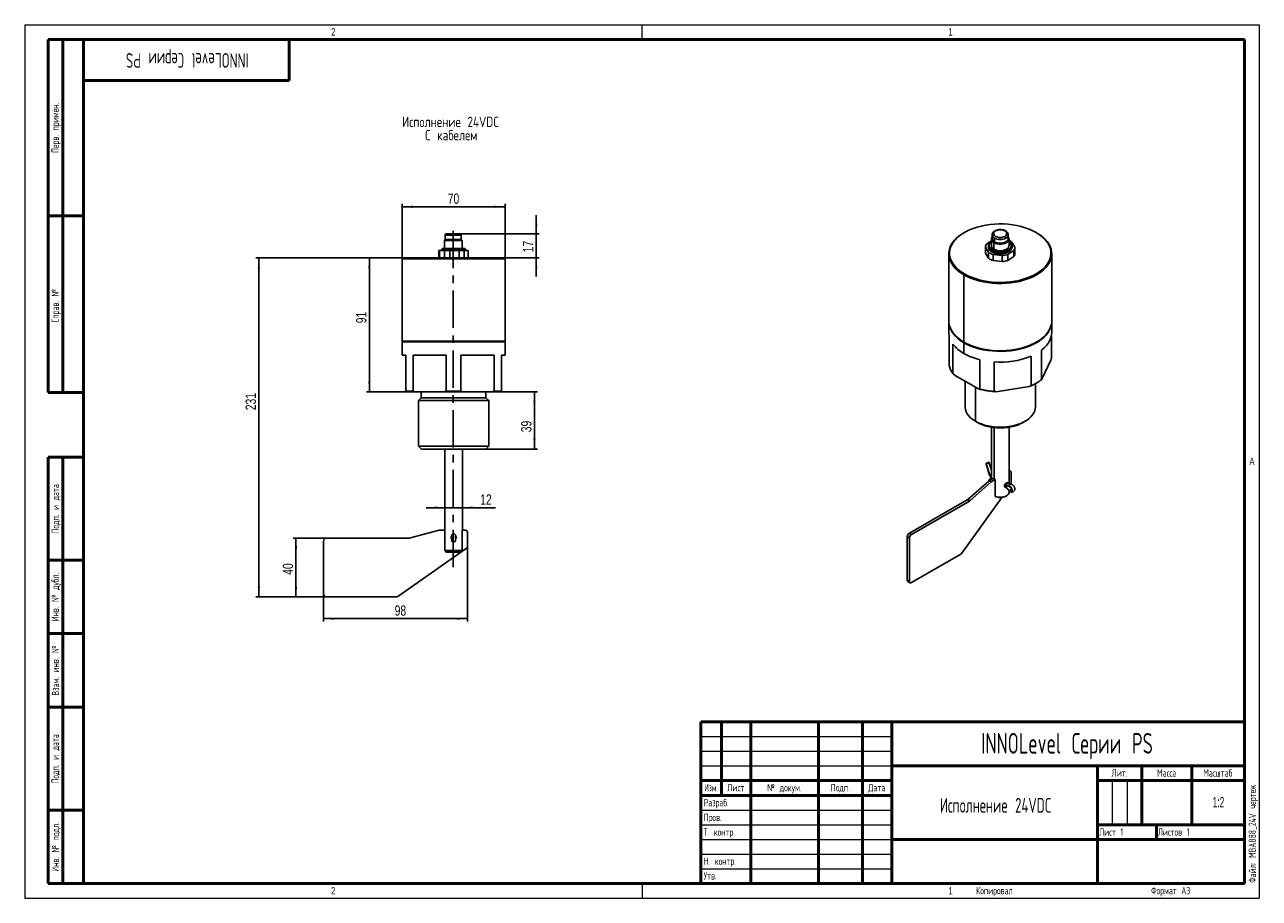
# Model space of a CAD drawing. Header units: millimetres. Extents: x 0 to 420, y 0 to 297.
import ezdxf

# ---------------------------------------------------------------- set-up
doc = ezdxf.new("R2010")
doc.units = ezdxf.units.MM
doc.linetypes.add('CENTERX2', pattern=[20.32, 12.7, -2.54, 2.54, -2.54])
doc.layers.add('ОСЕВЫЕ', color=7, linetype='Continuous')
doc.layers.add('ОСНОВНОЙ', color=7, linetype='Continuous', lineweight=25)
doc.styles.add('SLDTEXTSTYLE0', font='TXT', dxfattribs={"width": 0.75, "bigfont": 'bigfont'})
doc.styles.add('SLDTEXTSTYLE1', font='TXT', dxfattribs={"width": 0.605, "bigfont": 'bigfont'})
doc.styles.add('SLDTEXTSTYLE2', font='TXT', dxfattribs={"width": 0.620146, "bigfont": 'bigfont'})
doc.styles.add('SLDTEXTSTYLE3', font='TXT', dxfattribs={"width": 0.605})
doc.styles.add('SLDTEXTSTYLE4', font='TXT', dxfattribs={"width": 0.559127, "bigfont": 'bigfont'})
doc.styles.add('SLDTEXTSTYLE5', font='TXT', dxfattribs={"width": 0.75})
doc.dimstyles.new('SLDDIMSTYLE0', dxfattribs={"dimtxt": 3.5, "dimasz": 3.556, "dimexe": 0, "dimexo": 0.0625, "dimgap": 0.875, "dimtad": 1, "dimdec": 0, "dimlfac": 2, "dimrnd": 1e-09, "dimzin": 12, "dimdsep": 46, "dimtxsty": 'SLDTEXTSTYLE5', "dimsah": 1, "dimcen": 0.09, "dimadec": 0, "dimazin": 3, "dimtfac": 1, "dimtdec": 0, "dimtmove": 0, "dimatfit": 0, "dimfxl": 0, "dimfrac": 2, "dimtolj": 1, "dimtzin": 12, "dimarcsym": 0})
doc.dimstyles.new('SLDDIMSTYLE1', dxfattribs={"dimtxt": 3.5, "dimasz": 3.556, "dimexe": 0, "dimexo": 0.0625, "dimgap": 0.875, "dimtad": 1, "dimdec": 0, "dimlfac": 2, "dimrnd": 1e-09, "dimzin": 12, "dimdsep": 46, "dimtxsty": 'SLDTEXTSTYLE5', "dimsah": 1, "dimcen": 0.09, "dimadec": 0, "dimazin": 3, "dimtfac": 1, "dimtdec": 0, "dimtofl": 0, "dimtmove": 0, "dimatfit": 3, "dimfxl": 0, "dimfrac": 2, "dimtolj": 1, "dimtzin": 12, "dimarcsym": 0})

# ---------------------------------------------------------------- blocks, each defined once
blk = doc.blocks.new('SW_NOTE_0')
at = {"layer": 'ОСЕВЫЕ', "color": 0, "char_height": 3.5, "attachment_point": 2, "style": 'SLDTEXTSTYLE0'}
for s, insert in [('Исполнение 24VDC', (22.75, 4.51)), ('С кабелем', (22.99, -0.01))]:
    blk.add_mtext(s, dxfattribs=dict(at, insert=insert))
blk = doc.blocks.new('_D')
at = {"layer": 'ОСЕВЫЕ'}
for p, q in [((174.04, 225.94), (174.04, 232.29)), ((148.03, 225.94), (175.04, 225.94)), ((174.04, 225.94), (174.04, 217.69)), ((163.16, 217.69), (175.04, 217.69)), ((174.04, 217.69), (174.04, 211.34))]:
    blk.add_line(p, q, dxfattribs=at)
for points in [[(174.04, 225.94), (174.42, 229.49), (173.65, 229.49)], [(174.04, 217.69), (173.65, 214.13), (174.42, 214.13)]]:
    blk.add_solid(points, dxfattribs=at)
at = {"layer": 'ОСЕВЫЕ', "insert": (169.52, 219.6), "char_height": 3.5, "attachment_point": 1, "rotation": 90, "style": 'SLDTEXTSTYLE5'}
blk.add_mtext('17', dxfattribs=at)
blk = doc.blocks.new('_D_1')
at = {"layer": 'ОСЕВЫЕ'}
for p, q in [((128.66, 217.69), (116.26, 217.69)), ((117.26, 217.69), (117.26, 172.19)), ((132.77, 172.19), (116.26, 172.19))]:
    blk.add_line(p, q, dxfattribs=at)
for points in [[(117.26, 217.69), (116.88, 214.13), (117.64, 214.13)], [(117.26, 172.19), (117.64, 175.74), (116.88, 175.74)]]:
    blk.add_solid(points, dxfattribs=at)
at = {"layer": 'ОСЕВЫЕ', "insert": (112.75, 195.49), "char_height": 3.5, "attachment_point": 1, "rotation": 90, "style": 'SLDTEXTSTYLE5'}
blk.add_mtext('91', dxfattribs=at)
blk = doc.blocks.new('_D_2')
at = {"layer": 'ОСЕВЫЕ'}
for p, q in [((128.66, 217.69), (78.66, 217.69)), ((79.66, 217.69), (79.66, 102.44)), ((102.66, 102.44), (78.66, 102.44))]:
    blk.add_line(p, q, dxfattribs=at)
for points in [[(79.66, 217.69), (79.28, 214.13), (80.04, 214.13)], [(79.66, 102.44), (80.04, 105.99), (79.28, 105.99)]]:
    blk.add_solid(points, dxfattribs=at)
at = {"layer": 'ОСЕВЫЕ', "insert": (75.15, 165.94), "char_height": 3.5, "attachment_point": 1, "rotation": 90, "style": 'SLDTEXTSTYLE5'}
blk.add_mtext('231', dxfattribs=at)
blk = doc.blocks.new('_D_3')
at = {"layer": 'ОСЕВЫЕ'}
for p, q in [((159.05, 172.19), (174.41, 172.19)), ((173.41, 172.19), (173.41, 152.69)), ((156.86, 152.69), (174.41, 152.69))]:
    blk.add_line(p, q, dxfattribs=at)
for points in [[(173.41, 172.19), (173.03, 168.63), (173.79, 168.63)], [(173.41, 152.69), (173.79, 156.24), (173.03, 156.24)]]:
    blk.add_solid(points, dxfattribs=at)
at = {"layer": 'ОСЕВЫЕ', "insert": (168.9, 158.45), "char_height": 3.5, "attachment_point": 1, "rotation": 90, "style": 'SLDTEXTSTYLE5'}
blk.add_mtext('39', dxfattribs=at)
blk = doc.blocks.new('_D_4')
at = {"layer": 'ОСЕВЫЕ'}
for p, q in [((142.91, 132.8), (136.56, 132.8)), ((142.91, 132.8), (148.91, 132.8)), ((148.91, 132.8), (160.13, 132.8))]:
    blk.add_line(p, q, dxfattribs=at)
for points in [[(142.91, 132.8), (139.35, 133.18), (139.35, 132.42)], [(148.91, 132.8), (152.47, 132.42), (152.47, 133.18)]]:
    blk.add_solid(points, dxfattribs=at)
at = {"layer": 'ОСЕВЫЕ', "insert": (154.96, 137.31), "char_height": 3.5, "attachment_point": 1, "style": 'SLDTEXTSTYLE5'}
blk.add_mtext('12', dxfattribs=at)
blk = doc.blocks.new('_D_5')
at = {"layer": 'ОСЕВЫЕ'}
for p, q in [((102.66, 122.44), (91.29, 122.44)), ((92.29, 122.44), (92.29, 102.44)), ((102.66, 102.44), (91.29, 102.44))]:
    blk.add_line(p, q, dxfattribs=at)
for points in [[(92.29, 122.44), (91.91, 118.88), (92.67, 118.88)], [(92.29, 102.44), (92.67, 105.99), (91.91, 105.99)]]:
    blk.add_solid(points, dxfattribs=at)
at = {"layer": 'ОСЕВЫЕ', "insert": (87.78, 109.99), "char_height": 3.5, "attachment_point": 1, "rotation": 90, "style": 'SLDTEXTSTYLE5'}
blk.add_mtext('40', dxfattribs=at)
blk = doc.blocks.new('_D_6')
at = {"layer": 'ОСЕВЫЕ'}
for p, q in [((150.66, 119.71), (150.66, 94.07)), ((101.66, 103.44), (101.66, 94.07)), ((101.66, 95.07), (150.66, 95.07))]:
    blk.add_line(p, q, dxfattribs=at)
for points in [[(101.66, 95.07), (105.22, 94.69), (105.22, 95.45)], [(150.66, 95.07), (147.1, 95.45), (147.1, 94.69)]]:
    blk.add_solid(points, dxfattribs=at)
at = {"layer": 'ОСЕВЫЕ', "insert": (125.86, 99.58), "char_height": 3.5, "attachment_point": 1, "style": 'SLDTEXTSTYLE5'}
blk.add_mtext('98', dxfattribs=at)
blk = doc.blocks.new('_D_7')
at = {"layer": 'ОСЕВЫЕ'}
for p, q in [((128.41, 217.44), (128.41, 236.1)), ((163.41, 217.44), (163.41, 236.1)), ((128.41, 235.1), (163.41, 235.1))]:
    blk.add_line(p, q, dxfattribs=at)
for points in [[(128.41, 235.1), (131.97, 234.71), (131.97, 235.48)], [(163.41, 235.1), (159.85, 235.48), (159.85, 234.71)]]:
    blk.add_solid(points, dxfattribs=at)
at = {"layer": 'ОСЕВЫЕ', "insert": (143.92, 239.61), "char_height": 3.5, "attachment_point": 1, "style": 'SLDTEXTSTYLE5'}
blk.add_mtext('70', dxfattribs=at)

msp = doc.modelspace()

# ---------------------------------------------------------------- linework, layer by layer
at = {"color": 7, "linetype": 'Continuous', "lineweight": 18}
for p, q in [((0, 297), (420, 297)), ((0, 297), (0, 0)), ((420, 297), (420, 0)), ((230, 55), (295, 55)), ((230, 50), (295, 50)), ((230, 45), (295, 45)), ((370, 40), (370, 25)), ((375, 40), (375, 25)), ((230, 30), (295, 30)), ((230, 25), (295, 25)), ((230, 20), (295, 20)), ((230, 15), (295, 15)), ((230, 10), (295, 10)), ((0, 0), (420, 0))]:
    msp.add_line(p, q, dxfattribs=at)
at = {"color": 7, "linetype": 'Continuous', "lineweight": 50}
for p, q in [((8, 172), (8, 292)), ((20, 292), (8, 292)), ((8, 172), (8, 292)), ((13, 172), (13, 292)), ((13, 172), (13, 292)), ((20, 292), (20, 5)), ((415, 292), (20, 292)), ((20, 292), (20, 5)), ((90, 278), (90, 292)), ((415, 5), (415, 292)), ((20, 278), (90, 278)), ((8, 232), (20, 232)), ((8, 172), (20, 172)), ((8, 5), (8, 150)), ((8, 150), (20, 150)), ((13, 5), (13, 150)), ((20, 115), (8, 115)), ((20, 90), (8, 90)), ((20, 65), (8, 65)), ((230, 60), (415, 60)), ((230, 60), (230, 5)), ((237, 35), (237, 60)), ((247, 60), (247, 5)), ((270, 60), (270, 5)), ((285, 60), (285, 5)), ((295, 60), (295, 5)), ((295, 45), (415, 45)), ((365, 45), (365, 5)), ((380, 45), (380, 25)), ((397, 45), (397, 25)), ((230, 40), (295, 40)), ((365, 40), (415, 40)), ((230, 35), (295, 35)), ((8, 30), (20, 30)), ((365, 25), (415, 25)), ((385, 25), (385, 20)), ((295, 20), (415, 20)), ((8, 5), (20, 5)), ((20, 5), (415, 5))]:
    msp.add_line(p, q, dxfattribs=at)
at = {"color": 7, "linetype": 'Continuous', "lineweight": 25}
for p, q in [((20, 232), (8, 232)), ((143.03, 223.94), (142.78, 223.69)), ((142.78, 223.69), (148.78, 223.69)), ((142.78, 220.94), (142.78, 223.69)), ((143.03, 225.44), (145.78, 225.44)), ((143.03, 223.94), (143.03, 225.44)), ((148.53, 223.94), (143.03, 223.94)), ((145.78, 225.94), (143.53, 225.94)), ((148.03, 225.94), (145.78, 225.94)), ((145.78, 225.44), (145.78, 225.94)), ((145.78, 225.44), (148.53, 225.44)), ((148.53, 223.94), (148.53, 225.44)), ((148.53, 223.94), (148.78, 223.69)), ((148.78, 220.94), (148.78, 223.69)), ((319.67, 226.36), (319.5, 226.26)), ((328.85, 223.53), (327.26, 222.48)), ((328.85, 224.12), (328.85, 221.88)), ((329.1, 225.55), (329.1, 224.33)), ((329.91, 223.2), (329.73, 222.9)), ((329.73, 220.65), (329.73, 222.9)), ((329.91, 223.2), (329.91, 224.43)), ((334.6, 224.33), (334.6, 225.55)), ((334.85, 221.88), (334.85, 224.12)), ((336.87, 221.4), (335.86, 223.1)), ((344.07, 226.36), (344.25, 226.26)), ((140.91, 220.19), (140.91, 217.69)), ((141.1, 220.19), (140.91, 220.19)), ((141.1, 220.19), (141.1, 217.69)), ((141.1, 220.19), (142.84, 220.19)), ((142.16, 220.94), (141.91, 220.69)), ((141.91, 220.69), (141.91, 220.19)), ((141.91, 220.69), (141.92, 220.69)), ((142.17, 220.94), (141.92, 220.69)), ((141.92, 220.69), (149.91, 220.69)), ((141.92, 220.19), (141.92, 220.69)), ((142.17, 220.94), (142.16, 220.94)), ((149.66, 220.94), (142.17, 220.94)), ((142.84, 217.69), (142.84, 220.19)), ((144.68, 220.19), (142.84, 220.19)), ((144.68, 220.19), (144.68, 217.69)), ((144.68, 220.19), (147.8, 220.19)), ((147.8, 217.69), (147.8, 220.19)), ((149.49, 220.19), (147.8, 220.19)), ((149.49, 220.19), (149.49, 217.69)), ((149.49, 220.19), (150.86, 220.19)), ((149.91, 220.69), (149.66, 220.94)), ((149.91, 220.19), (149.91, 220.69)), ((150.86, 217.69), (150.86, 220.19)), ((150.91, 220.19), (150.86, 220.19)), ((150.91, 217.69), (150.91, 220.19)), ((314.37, 219.12), (314.37, 196.25)), ((326.87, 221.36), (326.87, 219.32)), ((326.87, 221.32), (327.89, 219.62)), ((326.87, 221.32), (326.87, 219.28)), ((327.89, 217.58), (326.87, 219.28)), ((327.87, 221.77), (327.87, 221.36)), ((327.89, 217.58), (327.89, 219.62)), ((329.41, 220.34), (329.25, 220.03)), ((329.25, 219.62), (329.25, 220.03)), ((329.43, 218.84), (332.5, 218.5)), ((329.43, 218.84), (329.43, 216.8)), ((332.5, 216.46), (332.5, 218.5)), ((334.43, 218.88), (336.48, 220.24)), ((334.43, 218.88), (334.43, 216.84)), ((335.87, 221.36), (335.87, 221.77)), ((336.48, 218.2), (336.48, 220.24)), ((336.87, 219.32), (336.87, 221.36)), ((349.37, 196.25), (349.37, 219.12)), ((128.66, 217.69), (128.41, 217.44)), ((163.41, 217.44), (128.41, 217.44)), ((128.41, 217.44), (128.41, 189.44)), ((128.66, 217.69), (163.16, 217.69)), ((163.16, 217.69), (163.41, 217.44)), ((163.41, 217.44), (163.41, 189.44)), ((332.5, 216.46), (329.43, 216.8)), ((336.48, 218.2), (334.43, 216.84)), ((319.68, 212.28), (319.5, 211.97)), ((319.5, 211.97), (319.5, 189.11)), ((314.37, 196.05), (314.37, 192.37)), ((349.37, 192.37), (349.37, 196.05)), ((128.41, 189.44), (163.41, 189.44)), ((128.66, 189.19), (128.41, 189.44)), ((128.41, 189.19), (128.41, 184.69)), ((163.41, 189.19), (128.41, 189.19)), ((163.16, 189.19), (163.41, 189.44)), ((163.41, 189.19), (163.41, 184.69)), ((314.5, 191.18), (314.5, 181.18)), ((319.68, 189.01), (319.5, 189.11)), ((344.07, 189.01), (344.25, 189.11)), ((349.25, 191.18), (349.25, 183.56)), ((315.79, 178.39), (315.79, 188.39)), ((319.5, 188.9), (319.5, 185.23)), ((345.89, 176.32), (345.89, 186.32)), ((128.41, 184.69), (129.66, 184.69)), ((129.66, 184.69), (129.66, 172.44)), ((132.16, 184.69), (143.41, 184.69)), ((132.16, 172.44), (132.16, 184.69)), ((143.41, 184.69), (143.41, 172.44)), ((148.41, 184.69), (159.66, 184.69)), ((148.41, 172.44), (148.41, 184.69)), ((159.66, 184.69), (159.66, 172.44)), ((162.16, 184.69), (163.41, 184.69)), ((162.16, 172.44), (162.16, 184.69)), ((324.98, 183.09), (324.98, 173.09)), ((329.8, 172.34), (329.8, 182.34)), ((342.35, 184.28), (342.35, 174.28)), ((349.07, 182.97), (346.07, 176.51)), ((324.47, 173.17), (316.29, 177.9)), ((132.16, 172.44), (129.66, 172.44)), ((148.41, 172.44), (143.41, 172.44)), ((162.16, 172.44), (159.66, 172.44)), ((319.92, 175.8), (319.92, 167.06)), ((341.67, 173.97), (330.49, 172.24)), ((343.82, 167.06), (343.82, 174.99)), ((344.07, 175.13), (344.25, 175.23)), ((129.66, 172.19), (132.77, 172.19)), ((142.8, 172.19), (132.77, 172.19)), ((134.91, 170.14), (133.96, 169.19)), ((157.86, 169.19), (133.96, 169.19)), ((133.96, 169.19), (133.96, 153.69)), ((134.91, 172.19), (134.91, 170.14)), ((156.91, 170.14), (134.91, 170.14)), ((142.8, 172.19), (149.02, 172.19)), ((159.05, 172.19), (149.02, 172.19)), ((156.91, 172.19), (156.91, 170.14)), ((156.91, 170.14), (157.86, 169.19)), ((157.86, 169.19), (157.86, 153.69)), ((159.05, 172.19), (162.16, 172.19)), ((324.13, 161.77), (323.42, 162.18)), ((328.87, 160.16), (328.87, 142.45)), ((334.87, 140.85), (334.87, 160.16)), ((339.62, 161.77), (340.32, 162.18)), ((157.86, 153.69), (133.96, 153.69)), ((134.96, 152.69), (133.96, 153.69)), ((134.96, 152.69), (156.86, 152.69)), ((142.91, 152.69), (142.91, 125.19)), ((148.91, 152.69), (148.91, 125.19)), ((156.86, 152.69), (157.86, 153.69)), ((327.04, 147.74), (328.27, 143.91)), ((327.85, 148.21), (327.07, 147.77)), ((327.11, 147.73), (328.34, 143.91)), ((328.87, 145.56), (328.02, 148.22)), ((328.87, 142.91), (328.52, 142.71)), ((335.4, 145.16), (334.87, 145.46)), ((334.9, 145.11), (334.87, 145.09)), ((335.6, 141.04), (335.6, 144.7)), ((328.09, 141.97), (320.84, 135.59)), ((328.8, 141.56), (321.55, 135.18)), ((328.28, 142.45), (327.99, 141.88)), ((328.8, 141.56), (328.09, 141.97)), ((329.44, 142.77), (328.27, 142.1)), ((328.27, 142.1), (328.98, 141.69)), ((330.16, 142.37), (328.98, 141.69)), ((329.41, 142.76), (329.41, 142.8)), ((330.16, 142.37), (330.16, 136.65)), ((333.61, 140.29), (334.91, 140.11)), ((334.91, 138.54), (333.61, 139.86)), ((333.63, 139.83), (334.93, 138.51)), ((333.67, 140.18), (334.97, 140)), ((335.01, 138.67), (333.71, 139.99)), ((334.08, 141.01), (333.85, 141.14)), ((334.07, 141.01), (334.08, 141.01)), ((335.55, 140.76), (334.25, 140.94)), ((335.73, 139.23), (334.96, 140)), ((335.78, 139.11), (335.01, 138.67)), ((335.08, 139.88), (335.12, 139.94)), ((320.66, 135.46), (300.95, 124.08)), ((321.37, 135.05), (301.66, 123.67)), ((318.81, 117.39), (332.46, 136.26)), ((321.37, 135.05), (320.66, 135.46)), ((320.84, 135.59), (321.55, 135.18)), ((333.64, 136.64), (333.99, 136.85)), ((334.87, 138.07), (334.87, 138.57)), ((335.68, 138.46), (335.67, 138.45)), ((130.53, 122.44), (102.66, 122.44)), ((141.04, 125.15), (130.78, 122.47)), ((142.96, 125.19), (141.29, 125.19)), ((142.96, 125.19), (142.96, 118.19)), ((145.27, 123.47), (145.27, 121.52)), ((146.56, 121.52), (146.56, 123.47)), ((148.86, 125.19), (148.86, 118.19)), ((149.66, 125.19), (148.86, 125.19)), ((150.66, 119.71), (150.66, 124.19)), ((300.95, 122.45), (300.25, 122.86)), ((300.25, 122.86), (300.25, 108.16)), ((300.95, 124.08), (301.66, 123.67)), ((300.95, 122.45), (300.95, 107.75)), ((101.66, 121.44), (101.66, 103.44)), ((126.92, 102.62), (150.23, 118.89)), ((142.96, 118.19), (148.86, 118.19)), ((148.35, 117.69), (143.47, 117.69)), ((301.66, 107.34), (318.41, 117.01)), ((300.25, 108.16), (300.95, 107.75)), ((300.45, 107.7), (301.16, 107.29)), ((102.66, 102.44), (126.35, 102.44))]:
    msp.add_line(p, q, dxfattribs=at)
at = {"color": 8, "linetype": 'Continuous', "lineweight": 25}
for p, q in [((323.42, 173.78), (323.42, 162.18)), ((329.75, 160.04), (329.75, 142.56)), ((334.9, 145.11), (334.87, 145.12)), ((328.34, 142.33), (328.19, 142.05)), ((333.61, 139.86), (333.63, 139.83)), ((333.96, 140.14), (333.71, 139.99)), ((335.78, 139.11), (334.9, 140.01)), ((334.91, 138.54), (334.93, 138.51)), ((145.28, 123.52), (145.28, 121.47)), ((146.54, 123.52), (146.54, 121.47))]:
    msp.add_line(p, q, dxfattribs=at)
at = {"color": 7, "linetype": 'Continuous', "lineweight": 25, "flags": 128}
for points in [[(344.07, 226.36), (342.93, 226.96), (341.7, 227.51), (340.39, 227.98), (339.01, 228.39), (337.57, 228.72), (336.09, 228.98), (334.57, 229.15), (333.03, 229.26), (331.49, 229.28), (329.94, 229.21), (328.41, 229.08), (326.91, 228.86), (325.45, 228.56), (324.04, 228.19), (322.7, 227.75), (321.42, 227.24), (320.23, 226.67), (319.14, 226.04), (318.15, 225.35), (317.27, 224.62), (316.5, 223.84), (315.86, 223.03), (315.35, 222.18), (314.97, 221.32), (314.73, 220.43), (314.63, 219.54), (314.66, 218.65), (314.84, 217.76), (315.15, 216.89), (315.59, 216.03), (316.17, 215.2), (316.87, 214.4), (317.69, 213.65), (318.63, 212.94), (319.68, 212.28)], [(333.44, 225.04), (332.98, 224.84), (332.43, 224.71), (331.85, 224.66), (331.27, 224.71), (330.73, 224.84), (330.26, 225.04), (329.9, 225.31), (329.68, 225.62), (329.6, 225.96), (329.68, 226.3), (329.9, 226.61), (330.26, 226.88)], [(330.26, 226.88), (330.73, 227.09), (331.27, 227.21), (331.85, 227.26), (332.43, 227.21), (332.98, 227.09), (333.44, 226.88), (333.8, 226.61), (334.02, 226.3), (334.1, 225.96), (334.02, 225.62), (333.8, 225.31), (333.44, 225.04)], [(319.5, 211.97), (318.44, 212.64), (317.49, 213.36), (316.65, 214.13), (315.94, 214.94), (315.35, 215.78), (314.9, 216.65), (314.59, 217.53), (314.41, 218.44), (314.38, 219.34), (314.48, 220.25), (314.73, 221.14), (315.11, 222.02), (315.63, 222.88), (316.28, 223.7), (317.06, 224.49), (317.95, 225.24), (318.96, 225.93), (319.5, 226.26)], [(344.25, 226.26), (345.31, 225.59), (346.26, 224.87), (347.09, 224.1), (347.81, 223.29), (348.39, 222.45), (348.84, 221.58), (349.16, 220.7), (349.33, 219.79), (349.37, 218.89), (349.26, 217.98), (349.02, 217.09), (348.63, 216.21), (348.11, 215.35), (347.47, 214.53), (346.69, 213.74), (345.8, 213), (344.79, 212.3), (343.68, 211.66), (342.47, 211.08), (341.18, 210.56), (339.82, 210.11), (338.39, 209.74), (336.91, 209.44), (335.38, 209.22), (333.83, 209.08), (332.27, 209.02), (330.7, 209.04), (329.14, 209.14), (327.6, 209.32), (326.09, 209.58), (324.64, 209.92), (323.24, 210.33), (321.91, 210.81), (320.66, 211.36), (319.5, 211.97)], [(319.68, 212.28), (320.82, 211.67), (322.05, 211.13), (323.36, 210.66), (324.74, 210.25), (326.18, 209.92), (327.66, 209.66), (329.17, 209.48), (330.71, 209.38), (332.26, 209.36), (333.8, 209.42), (335.33, 209.56), (336.83, 209.78), (338.29, 210.08), (339.7, 210.45), (341.05, 210.89), (342.32, 211.4), (343.51, 211.97), (344.61, 212.6), (345.6, 213.29), (346.48, 214.02), (347.24, 214.8), (347.88, 215.61), (348.39, 216.46), (348.77, 217.32), (349.01, 218.2), (349.12, 219.1), (349.08, 219.99), (348.91, 220.88), (348.6, 221.75), (348.15, 222.61), (347.58, 223.44), (346.88, 224.23), (346.05, 224.99), (345.11, 225.7), (344.07, 226.36)], [(328.85, 223.28), (328.4, 222.92), (328.08, 222.5), (327.9, 222.06), (327.88, 221.61), (328.01, 221.16), (328.29, 220.74), (328.71, 220.36), (329.25, 220.03)], [(329.41, 220.34), (328.91, 220.65), (328.52, 221.01), (328.25, 221.4), (328.13, 221.82), (328.15, 222.25), (328.32, 222.66), (328.62, 223.05), (328.85, 223.26)], [(329.1, 224.82), (329.02, 224.69), (328.87, 224.32), (328.87, 223.93), (329.02, 223.55), (329.31, 223.2), (329.73, 222.9)], [(329.25, 220.03), (329.89, 219.76), (330.6, 219.58), (331.37, 219.48), (332.15, 219.47), (332.92, 219.54), (333.66, 219.7), (334.32, 219.94), (334.89, 220.25), (335.34, 220.62), (335.67, 221.04), (335.84, 221.48), (335.86, 221.93), (335.73, 222.38), (335.45, 222.8), (335.04, 223.18), (334.85, 223.31)], [(334.85, 223.29), (335.23, 222.94), (335.49, 222.54), (335.61, 222.12), (335.59, 221.7), (335.43, 221.29), (335.13, 220.9), (334.7, 220.55), (334.17, 220.26), (333.54, 220.04), (332.86, 219.88), (332.13, 219.81), (331.4, 219.83), (330.68, 219.92), (330.01, 220.09), (329.41, 220.34)], [(329.73, 222.9), (330.26, 222.66), (330.86, 222.49), (331.52, 222.4), (332.19, 222.4), (332.84, 222.49), (333.45, 222.66), (333.97, 222.9), (334.39, 223.2), (334.68, 223.55), (334.83, 223.93), (334.83, 224.32), (334.68, 224.69), (334.6, 224.82)], [(334.6, 224.33), (334.58, 224.15), (334.45, 223.8), (334.18, 223.48), (333.8, 223.2), (333.31, 222.98), (332.76, 222.83), (332.16, 222.75), (331.54, 222.75), (330.94, 222.83), (330.39, 222.98), (329.91, 223.2)], [(335.87, 221.36), (335.84, 221.07), (335.67, 220.63), (335.34, 220.21), (334.89, 219.85), (334.32, 219.53), (333.66, 219.29), (332.92, 219.13), (332.15, 219.06), (331.37, 219.07), (330.6, 219.17), (329.89, 219.36), (329.25, 219.62)], [(334.85, 221.88), (334.83, 221.68), (334.68, 221.31), (334.39, 220.96), (333.97, 220.65), (333.45, 220.41), (332.84, 220.24), (332.19, 220.16), (331.52, 220.16), (330.86, 220.24), (330.26, 220.41), (329.73, 220.65)], [(314.37, 196.25), (314.41, 195.57), (314.59, 194.67), (314.9, 193.78), (315.35, 192.92), (315.94, 192.07), (316.65, 191.27), (317.49, 190.5), (318.44, 189.78), (319.5, 189.11)], [(319.5, 188.9), (318.44, 189.57), (317.49, 190.29), (316.65, 191.06), (315.94, 191.87), (315.35, 192.71), (314.9, 193.58), (314.59, 194.47), (314.41, 195.37), (314.37, 196.15)], [(319.5, 189.11), (320.66, 188.5), (321.91, 187.95), (323.24, 187.47), (324.64, 187.05), (326.09, 186.72), (327.6, 186.46), (329.14, 186.27), (330.7, 186.17), (332.27, 186.15), (333.83, 186.21), (335.38, 186.35), (336.91, 186.58), (338.39, 186.88), (339.82, 187.25), (341.18, 187.7), (342.47, 188.21), (343.68, 188.8), (344.79, 189.44), (345.8, 190.13), (346.69, 190.88), (347.47, 191.67), (348.11, 192.49), (348.63, 193.35), (349.02, 194.23), (349.26, 195.12), (349.37, 196.03), (349.37, 196.25)], [(349.37, 196.15), (349.37, 195.82), (349.26, 194.92), (349.02, 194.02), (348.63, 193.14), (348.11, 192.29), (347.47, 191.46), (346.69, 190.67), (345.8, 189.93), (344.79, 189.23), (343.68, 188.59), (342.47, 188.01), (341.18, 187.49), (339.82, 187.05), (338.39, 186.67), (336.91, 186.37), (335.38, 186.15), (333.83, 186.01), (332.27, 185.95), (330.7, 185.97), (329.14, 186.07), (327.6, 186.25), (326.09, 186.51), (324.64, 186.85), (323.24, 187.26), (321.91, 187.74), (320.66, 188.29), (319.5, 188.9)], [(314.37, 192.37), (314.38, 192.14), (314.5, 191.18)], [(344.07, 189.01), (343.51, 188.7), (342.32, 188.12), (341.05, 187.62), (339.7, 187.18), (338.29, 186.81), (336.83, 186.51), (335.33, 186.29), (333.8, 186.15), (332.26, 186.09), (330.71, 186.11), (329.17, 186.21), (327.66, 186.39), (326.18, 186.65), (324.74, 186.98), (323.36, 187.39), (322.05, 187.86), (320.82, 188.4), (319.68, 189.01)], [(345.89, 186.32), (346.82, 187.12), (347.62, 187.96), (348.27, 188.84), (348.78, 189.76), (349.13, 190.7), (349.33, 191.65), (349.37, 192.37)], [(323.42, 162.18), (322.56, 162.74), (321.8, 163.35), (321.17, 164), (320.66, 164.68), (320.28, 165.4), (320.03, 166.13), (319.93, 166.87), (319.92, 167.06)], [(343.82, 167.06), (343.78, 166.5), (343.61, 165.76), (343.3, 165.04), (342.85, 164.33), (342.28, 163.67), (341.58, 163.04), (340.77, 162.45), (339.85, 161.93), (338.84, 161.46), (337.75, 161.06), (336.6, 160.72), (335.38, 160.47), (334.12, 160.29), (332.84, 160.18), (331.55, 160.16), (330.26, 160.22), (328.99, 160.37), (327.75, 160.58), (326.56, 160.88), (325.44, 161.25), (324.39, 161.68), (323.42, 162.18)], [(324.13, 161.77), (325.05, 161.3), (326.05, 160.89), (327.12, 160.55), (328.26, 160.28), (329.44, 160.08), (330.65, 159.96), (331.87, 159.92), (333.1, 159.96), (334.31, 160.08), (335.49, 160.28), (336.62, 160.55), (337.7, 160.89), (338.7, 161.3), (339.62, 161.77), (339.62, 161.77)], [(327.07, 147.77), (327.06, 147.76), (327.05, 147.75), (327.04, 147.74), (327.05, 147.73), (327.05, 147.73), (327.07, 147.72), (327.09, 147.73), (327.11, 147.73)], [(327.11, 147.73), (327.29, 147.77), (327.47, 147.83), (327.64, 147.9), (327.79, 147.97), (327.91, 148.05), (327.99, 148.13), (328.02, 148.19), (328, 148.24)], [(328.3, 142.47), (328.29, 142.46), (328.28, 142.45)], [(330.16, 136.65), (330.72, 136.47), (331.33, 136.37), (331.98, 136.34), (332.61, 136.4), (333.21, 136.52), (333.75, 136.72), (334.21, 136.99), (334.56, 137.3), (334.78, 137.65), (334.87, 138.01), (334.87, 138.07)]]:
    msp.add_lwpolyline(points, dxfattribs=at)
at = {"color": 8, "linetype": 'Continuous', "lineweight": 25, "flags": 128}
for points in [[(328.27, 143.91), (328.27, 143.91), (328.28, 143.91), (328.3, 143.9), (328.32, 143.9), (328.34, 143.91)], [(328.34, 142.33), (328.52, 142.27), (328.56, 142.26)], [(333.61, 140.29), (333.65, 140.47), (333.73, 140.64), (333.84, 140.78), (333.96, 140.88), (334.1, 140.93), (334.25, 140.94), (334.25, 140.94)], [(334.91, 140.11), (334.96, 140.29), (335.03, 140.46), (335.14, 140.6), (335.27, 140.7), (335.41, 140.75), (335.55, 140.76), (335.55, 140.76)], [(334.91, 140.11), (335.19, 140), (335.46, 139.78), (335.69, 139.46), (335.84, 139.1), (335.89, 138.76), (335.84, 138.47), (335.69, 138.29), (335.59, 138.25)]]:
    msp.add_lwpolyline(points, dxfattribs=at)
at = {"color": 8, "linetype": 'Continuous', "lineweight": 25}
for centre, radius, start, end in [((330.11, 226.67), 0.252, 54.3837, 114.2919), ((330.45, 225.67), 1.35, 184.5622, 246.3448), ((333.23, 225.69), 1.38, 294.3747, 354.3052), ((327.87, 146.29), 2.42, 281.0701, 294.3562), ((330.48, 144.6), 2.25, 197.9069, 224.4073), ((328.37, 142.42), 0.0928, 162.3845, 252.0863), ((328.78, 142.11), 0.497, 79.557, 153.5192), ((333.94, 140.5), 0.524, 75.2962, 147.7448), ((333.7, 140.27), 0.0899, 165.0493, 252.46), ((335, 140.08), 0.0899, 165.0493, 252.46), ((335.48, 138.99), 0.565, 214.1186, 289.4892)]:
    msp.add_arc(centre, radius, start, end, dxfattribs=at)
at = {"color": 7, "linetype": 'Continuous', "lineweight": 25}
for centre, radius, start, end in [((143.53, 225.44), 0.5, 90, 180), ((148.03, 225.44), 0.5, 0, 90), ((330.45, 224.44), 1.35, 184.9193, 246.4008), ((331.85, 228.18), 4.23, 242.6097, 297.3903), ((333.03, 224.39), 0.768, 2.6055, 57.3945), ((333.01, 219.28), 4.77, 53.2955, 67.2366), ((328.76, 221.33), 1.89, 142.4428, 180.2776), ((329.91, 221.56), 2.05, 185.5024, 251.0501), ((330.95, 223.79), 5.18, 233.7395, 252.9321), ((330.32, 222), 1.47, 184.9193, 246.4008), ((331.98, 226.18), 7.7, 273.8714, 288.5899), ((334.99, 221.39), 1.89, 322.4428, 0.2776), ((334.99, 219.35), 1.89, 322.4428, 0.2776), ((330.95, 221.75), 5.18, 233.7395, 252.9321), ((331.98, 224.14), 7.7, 273.8714, 288.5899), ((325.34, 195.84), 12.11, 217.9498, 241.1591), ((329.87, 203.69), 21.17, 240.6643, 256.6296), ((321.42, 182.7), 7.09, 192.3849, 217.412), ((331.98, 209.79), 27.53, 265.4627, 292.1234), ((331.69, 199.94), 27.73, 254.9077, 267.5063), ((331.68, 200.47), 28.19, 256.2352, 266.1788), ((334.99, 190.94), 18.24, 291.4992, 299.8851), ((335.96, 189.44), 16.46, 292.8727, 307.1219), ((327.96, 148.05), 0.199, 77.1659, 124.6926), ((335.17, 144.77), 0.437, 350.786, 129.2033), ((328.84, 141.13), 1.12, 120.3302, 131.629), ((328.79, 142.23), 0.549, 81.838, 153.6592), ((329.54, 140.72), 1.12, 120.3302, 131.629), ((330.98, 144.7), 2.46, 230.6501, 240.2205), ((331.35, 145.34), 3.2, 240.1702, 248.2012), ((333.76, 141.23), 0.95, 238.9701, 260.7837), ((332.45, 138.74), 1.62, 44.1159, 59.3958), ((332.42, 138.74), 1.8, 44.1159, 59.3958), ((333.78, 139.83), 0.177, 115.2641, 169.5477), ((335.09, 138.51), 0.177, 115.2641, 169.5477), ((334.42, 141.05), 1.18, 345.553, 359.4416), ((320.09, 136.43), 1.12, 300.3302, 311.629), ((320.8, 136.02), 1.12, 300.3302, 311.629), ((331.86, 140.05), 3.84, 249.4809, 297.5401), ((335.5, 138.99), 0.742, 217.133, 276.7188), ((102.66, 121.44), 1, 90, 180), ((130.53, 123.44), 1, 270, 284.6764), ((141.29, 124.19), 1, 90, 104.6764), ((145.37, 123.47), 0.1, 150.0654, 180), ((145.91, 123.16), 0.729, 29.9346, 150.0654), ((146.46, 123.47), 0.1, 0, 29.9346), ((149.66, 124.19), 1, 0, 90), ((301.78, 122.79), 1.54, 122.6055, 177.3945), ((302.49, 122.38), 1.54, 122.6055, 177.3945), ((145.37, 121.52), 0.1, 180, 209.9346), ((145.91, 121.84), 0.729, 209.9346, 330.0654), ((146.46, 121.52), 0.1, 330.0654, 0), ((149.66, 119.71), 1, 304.9118, 0), ((317.71, 118.17), 1.35, 301.3877, 325.0941), ((300.74, 108.11), 0.493, 173.7012, 234.9867), ((301.39, 107.68), 0.437, 170.786, 309.2033), ((102.66, 103.44), 1, 180, 270), ((126.35, 103.44), 1, 270, 304.9118)]:
    msp.add_arc(centre, radius, start, end, dxfattribs=at)
for points, knots in [([(330.01, 226.9), (329.93, 226.85), (329.71, 226.71), (329.42, 226.44), (329.2, 226.09), (329.1, 225.79), (329.11, 225.61), (329.12, 225.56)], [0, 0, 0, 0, 0.1512064, 0.4346706, 0.6767077, 0.9087847, 1, 1, 1, 1]), ([(334.59, 225.54), (334.59, 225.63), (334.59, 225.84), (334.46, 226.17), (334.22, 226.51), (333.88, 226.8), (333.45, 227.04), (332.94, 227.22), (332.38, 227.33), (331.79, 227.36), (331.2, 227.32), (330.65, 227.19), (330.26, 227.04), (330.06, 226.93), (330.01, 226.9)], [0, 0, 0, 0, 0.053893, 0.136713, 0.22027, 0.308122, 0.400628, 0.495453, 0.590209, 0.684658, 0.779161, 0.874148, 0.970146, 1, 1, 1, 1]), ([(349.25, 183.56), (349.22, 183.45), (349.16, 183.25), (349.09, 183.05), (349.07, 182.97)], [0, 0, 0, 0, 0.563142, 1, 1, 1, 1]), ([(316.29, 177.9), (316.2, 177.99), (316.03, 178.15), (315.86, 178.32), (315.79, 178.39)], [0, 0, 0, 0, 0.556838, 1, 1, 1, 1]), ([(346.07, 176.51), (346.04, 176.47), (345.98, 176.41), (345.91, 176.35), (345.89, 176.32)], [0, 0, 0, 0, 0.556838, 1, 1, 1, 1]), ([(129.66, 172.44), (129.66, 172.39), (129.66, 172.3), (129.66, 172.22), (129.66, 172.19)], [0, 0, 0, 0, 0.5631419, 1, 1, 1, 1]), ([(132.77, 172.19), (132.66, 172.23), (132.45, 172.31), (132.25, 172.4), (132.16, 172.44)], [0, 0, 0, 0, 0.556838, 1, 1, 1, 1]), ([(143.41, 172.44), (143.3, 172.39), (143.09, 172.3), (142.89, 172.22), (142.8, 172.19)], [0, 0, 0, 0, 0.563142, 1, 1, 1, 1]), ([(149.02, 172.19), (148.91, 172.23), (148.7, 172.31), (148.5, 172.4), (148.41, 172.44)], [0, 0, 0, 0, 0.556838, 1, 1, 1, 1]), ([(159.66, 172.44), (159.55, 172.39), (159.34, 172.3), (159.14, 172.22), (159.05, 172.19)], [0, 0, 0, 0, 0.563142, 1, 1, 1, 1]), ([(162.16, 172.19), (162.16, 172.23), (162.16, 172.31), (162.16, 172.4), (162.16, 172.44)], [0, 0, 0, 0, 0.556838, 1, 1, 1, 1]), ([(324.98, 173.09), (324.88, 173.1), (324.72, 173.13), (324.55, 173.16), (324.47, 173.17)], [0, 0, 0, 0, 0.5631419, 1, 1, 1, 1]), ([(330.49, 172.24), (330.36, 172.26), (330.13, 172.29), (329.91, 172.32), (329.8, 172.34)], [0, 0, 0, 0, 0.556838, 1, 1, 1, 1]), ([(342.35, 174.28), (342.22, 174.22), (342, 174.12), (341.77, 174.01), (341.67, 173.97)], [0, 0, 0, 0, 0.563142, 1, 1, 1, 1]), ([(328.27, 143.91), (328.3, 143.84), (328.37, 143.64), (328.5, 143.38), (328.64, 143.21), (328.68, 143.16)], [0, 0, 0, 0, 0.258354, 0.750748, 1, 1, 1, 1]), ([(328.68, 143.16), (328.73, 143.1), (328.79, 143.01), (328.87, 142.95), (328.9, 142.92)], [0, 0, 0, 0, 0.644507, 1, 1, 1, 1]), ([(333.99, 141.24), (333.92, 141.19), (333.78, 141.1), (333.57, 140.89), (333.4, 140.66), (333.29, 140.4), (333.27, 140.15), (333.34, 139.94), (333.48, 139.8), (333.62, 139.73), (333.71, 139.74), (333.72, 139.74)], [0, 0, 0, 0, 0.121015, 0.241917, 0.365802, 0.492247, 0.615293, 0.7342, 0.854705, 0.979941, 1, 1, 1, 1]), ([(333.28, 140.32), (333.34, 140.29), (333.47, 140.22), (333.59, 140.2), (333.67, 140.18)], [0, 0, 0, 0, 0.426989, 1, 1, 1, 1]), ([(333.35, 140.05), (333.39, 140.03), (333.47, 139.98), (333.57, 139.89), (333.63, 139.83)], [0, 0, 0, 0, 0.3860703, 1, 1, 1, 1]), ([(334.52, 140.9), (334.52, 140.97), (334.51, 141.12), (334.45, 141.27), (334.34, 141.34), (334.18, 141.33), (334.05, 141.27), (333.99, 141.24)], [0, 0, 0, 0, 0.195241, 0.394907, 0.601523, 0.813639, 1, 1, 1, 1]), ([(334.25, 140.94), (334.24, 140.94), (334.2, 140.95), (334.13, 140.98), (334.08, 141.01)], [0, 0, 0, 0, 0.392453, 1, 1, 1, 1]), ([(334.93, 138.51), (334.99, 138.46), (335.14, 138.31), (335.42, 138.16), (335.76, 138.09), (336.09, 138.12), (336.4, 138.26), (336.63, 138.5), (336.77, 138.79), (336.82, 139.11), (336.79, 139.46), (336.71, 139.76), (336.61, 139.92), (336.58, 139.97)], [0, 0, 0, 0, 0.070018, 0.176829, 0.274624, 0.369454, 0.464098, 0.561279, 0.652012, 0.743889, 0.843334, 0.952639, 1, 1, 1, 1]), ([(334.97, 140), (335.01, 139.99), (335.1, 139.97), (335.29, 139.86), (335.51, 139.64), (335.69, 139.36), (335.8, 139.05), (335.83, 138.77), (335.78, 138.56), (335.71, 138.49), (335.68, 138.46)], [0, 0, 0, 0, 0.068215, 0.201209, 0.335177, 0.470927, 0.607084, 0.742031, 0.874074, 1, 1, 1, 1]), ([(335.68, 138.46), (335.68, 138.46), (335.64, 138.42), (335.52, 138.41), (335.32, 138.46), (335.16, 138.58), (335.07, 138.66), (335.06, 138.68)], [0, 0, 0, 0, 0.015606, 0.3456, 0.637867, 0.93115, 1, 1, 1, 1]), ([(336.58, 139.97), (336.54, 140.04), (336.43, 140.24), (336.18, 140.49), (335.87, 140.68), (335.65, 140.73), (335.55, 140.76)], [0, 0, 0, 0, 0.174836, 0.487561, 0.77059, 1, 1, 1, 1]), ([(330.52, 136.45), (330.45, 136.49), (330.33, 136.56), (330.21, 136.62), (330.16, 136.65)], [0, 0, 0, 0, 0.56, 1, 1, 1, 1]), ([(145.28, 123.27), (145.24, 123.24), (145.14, 123.14), (145.05, 122.9), (145.02, 122.6), (145.1, 122.33), (145.2, 122.15), (145.27, 122.09), (145.28, 122.08)], [0, 0, 0, 0, 0.112248, 0.338861, 0.55938, 0.772483, 0.988449, 1, 1, 1, 1]), ([(146.54, 122.09), (146.55, 122.09), (146.63, 122.16), (146.73, 122.35), (146.8, 122.63), (146.77, 122.92), (146.67, 123.15), (146.57, 123.24), (146.54, 123.27)], [0, 0, 0, 0, 0.017214, 0.24302, 0.467565, 0.683284, 0.896696, 1, 1, 1, 1]), ([(143.47, 117.69), (143.37, 117.78), (143.2, 117.95), (143.03, 118.11), (142.96, 118.19)], [0, 0, 0, 0, 0.56, 1, 1, 1, 1]), ([(148.86, 118.19), (148.77, 118.09), (148.6, 117.93), (148.43, 117.76), (148.35, 117.69)], [0, 0, 0, 0, 0.56, 1, 1, 1, 1])]:
    msp.add_open_spline(points, degree=3, knots=knots, dxfattribs=at)
at = {"layer": 'ОСЕВЫЕ', "linetype": 'CENTERX2'}
msp.add_line((145.78, 226.92), (145.78, 110.12), dxfattribs=at)
at = {"layer": 'ОСНОВНОЙ', "linetype": 'Continuous', "lineweight": 18}
for p, q in [((210, 292), (210, 297)), ((20, 5), (20, 292)), ((20, 292), (415, 292)), ((217.5, 292), (217.5, 292)), ((415, 292), (415, 5)), ((20, 148.5), (20, 148.5)), ((415, 148.5), (415, 148.5)), ((415, 5), (20, 5)), ((210, 5), (210, 0)), ((217.5, 5), (217.5, 5))]:
    msp.add_line(p, q, dxfattribs=at)

# ---------------------------------------------------------------- block references
at = {"layer": 'ОСЕВЫЕ'}
msp.add_blockref('SW_NOTE_0', (122.13, 261.2), dxfattribs=at)

# ---------------------------------------------------------------- texts
at = {"color": 7, "linetype": 'Continuous', "lineweight": 0, "style": 'SLDTEXTSTYLE1'}
for s, insert, char_height, attachment_point, rotation in [('INNOLevel Серии PS', (55.28, 282.36), 5, 2, 180), ('Перв. примен.', (9.13, 261.91), 2.5, 2, 90), ('Справ. №', (9.13, 201.47), 2.5, 2, 90), ('Подп. и дата', (9.22, 132.41), 2.5, 2, 90), ('Инв. № дубл.', (9.13, 102.41), 2.5, 2, 90), ('Взам. инв. №', (9.22, 77.43), 2.5, 2, 90), ('Подп. и дата', (9.13, 47.41), 2.5, 2, 90), ('Файл: MBA888_24V чертеж', (416.38, 5.25), 2.5, 1, 90), ('Инв. № подл.', (9.22, 17.44), 2.5, 2, 90)]:
    msp.add_mtext(s, dxfattribs=dict(at, insert=insert, char_height=char_height, attachment_point=attachment_point, rotation=rotation))
at = {"color": 7, "linetype": 'Continuous', "lineweight": 0}
for s, insert, char_height, attachment_point, style in [('INNOLevel Серии PS', (354.61, 56.19), 7, 2, 'SLDTEXTSTYLE1'), ('Лит.', (372.41, 43.87), 2.5, 2, 'SLDTEXTSTYLE2'), ('Масса', (388.49, 43.87), 2.5, 2, 'SLDTEXTSTYLE2'), ('Масштаб', (405.89, 43.87), 2.5, 2, 'SLDTEXTSTYLE2'), ('Изм.', (233.52, 38.87), 2.5, 2, 'SLDTEXTSTYLE4'), ('Лист', (241.9, 38.87), 2.5, 2, 'SLDTEXTSTYLE2'), ('№ докум.', (258.46, 38.87), 2.5, 2, 'SLDTEXTSTYLE2'), ('Подп.', (277.48, 38.87), 2.5, 2, 'SLDTEXTSTYLE2'), ('Дата', (289.89, 38.87), 2.5, 2, 'SLDTEXTSTYLE2'), ('Разраб.', (231, 33.78), 2.5, 1, 'SLDTEXTSTYLE1'), ('Исполнение 24VDC', (330.29, 34.11), 5, 2, 'SLDTEXTSTYLE1'), ('1:2', (406.1, 34.44), 3.5, 2, 'SLDTEXTSTYLE3'), ('Пров.', (231, 28.78), 2.5, 1, 'SLDTEXTSTYLE1'), ('Т. контр.', (231, 23.78), 2.5, 1, 'SLDTEXTSTYLE1'), ('Лист 1', (365.5, 23.78), 2.5, 1, 'SLDTEXTSTYLE1'), ('Листов 1', (385.5, 23.78), 2.5, 1, 'SLDTEXTSTYLE1'), ('Н. контр.', (231, 13.87), 2.5, 1, 'SLDTEXTSTYLE1'), ('Утв.', (231, 8.87), 2.5, 1, 'SLDTEXTSTYLE1'), ('Копировал', (329.87, 3.87), 2.5, 2, 'SLDTEXTSTYLE1'), ('Формат А3', (389.85, 3.87), 2.5, 2, 'SLDTEXTSTYLE1')]:
    msp.add_mtext(s, dxfattribs=dict(at, insert=insert, char_height=char_height, attachment_point=attachment_point, style=style))
at = {"layer": 'ОСНОВНОЙ', "char_height": 2.5, "attachment_point": 2, "style": 'SLDTEXTSTYLE3'}
for s, insert in [('2', (104.98, 295.82)), ('1', (314.98, 295.82)), ('A', (417.49, 149.82)), ('2', (104.98, 3.82)), ('1', (314.98, 3.82))]:
    msp.add_mtext(s, dxfattribs=dict(at, insert=insert))

# ---------------------------------------------------------------- dimensions: what is measured, and where the dimension line sits
at = {"layer": 'ОСЕВЫЕ'}
for base, p1, p2, angle, dimstyle, picture, middle in [((163.41, 235.1), (128.41, 217.44), (163.41, 217.44), 0, 'SLDDIMSTYLE1', '_D_7', (146.51, 235.1)), ((174.03570552, 217.6860466), (148.02802298, 225.9360466), (163.16017543, 217.6860466), 90, 'SLDDIMSTYLE0', '_D', (174.03570552, 222.19012248)), ((79.66017543, 102.4360466), (128.66017543, 217.6860466), (102.66017543, 102.4360466), 90, 'SLDDIMSTYLE1', '_D_2', (79.66017543, 169.81890251)), ((117.26, 172.19), (128.66, 217.69), (132.77, 172.19), 90, 'SLDDIMSTYLE1', '_D_1', (117.26, 198.08)), ((173.41, 152.69), (159.05, 172.19), (156.86, 152.69), 90, 'SLDDIMSTYLE0', '_D_3', (173.41, 161.04)), ((148.91, 132.8), (142.91, 125.19), (148.91, 125.19), 0, 'SLDDIMSTYLE0', '_D_4', (157.55, 132.8)), ((92.29, 102.44), (102.66, 122.44), (102.66, 102.44), 90, 'SLDDIMSTYLE0', '_D_5', (92.29, 112.57)), ((150.66, 95.07), (101.66, 103.44), (150.66, 119.71), 0, 'SLDDIMSTYLE1', '_D_6', (128.45, 95.07))]:
    dim = msp.add_linear_dim(base=base, p1=p1, p2=p2, angle=angle, dimstyle=dimstyle, dxfattribs=at)
    dim.commit()
    dim.dimension.update_dxf_attribs({"geometry": picture, "text_midpoint": middle, "dimtype": 160})

doc.saveas('drawing.dxf')
